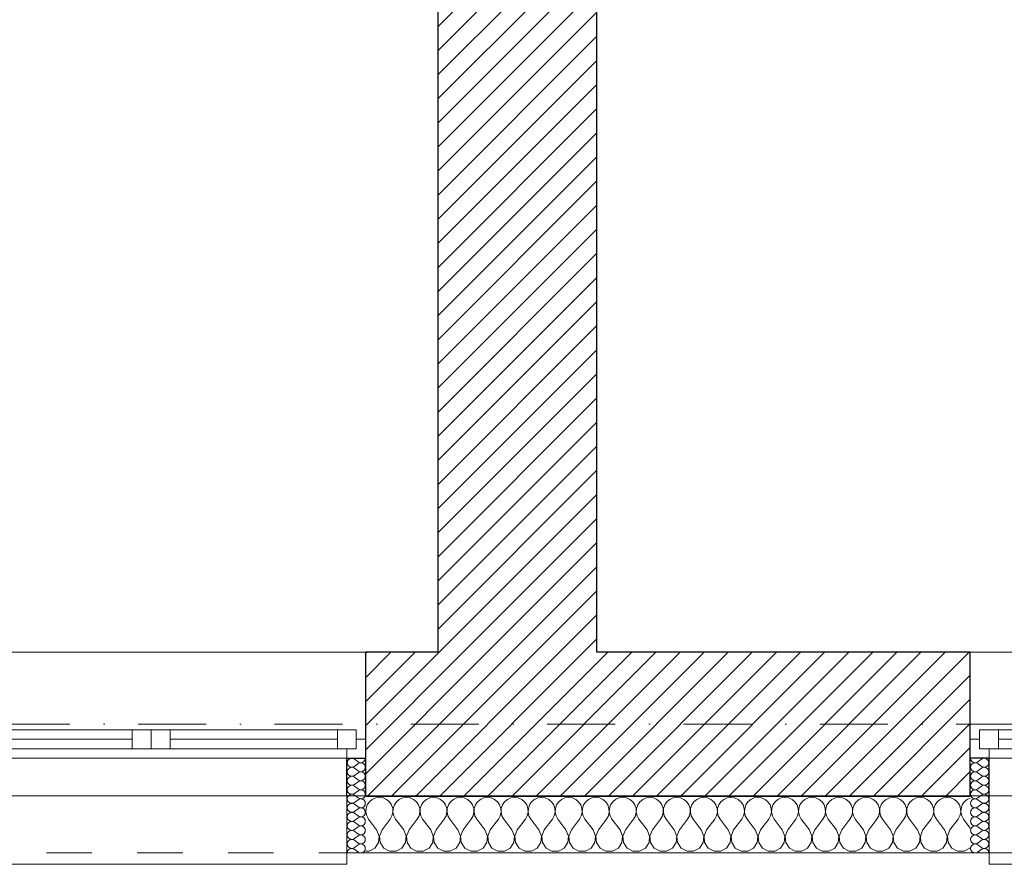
# Model space of a CAD drawing. Header units: millimetres. Extents: x 172139 to 266886, y 95607 to 138225.
# Tile 39 of 71: x 206764 to 209365, y 106825 to 109055. Entities that reach past the tile are written whole.
import ezdxf

# ---------------------------------------------------------------- set-up
doc = ezdxf.new("R2010")
doc.units = ezdxf.units.MM
doc.header["$MEASUREMENT"] = 0
doc.linetypes.add('Kropki i Kreski', pattern=[360, 180, -90, 0, -90])
doc.linetypes.add('Przerywana', pattern=[240, 120, -120])
for name, color, linetype in [('Konstrukcja - Siatki mod', 7, 'Continuous'), ('KR_INW', 7, 'Continuous'), ('NAPIS_SODON', 7, 'Continuous'), ('Okna ArchiCADa', 7, 'Continuous')]:
    doc.layers.add(name, color=color, linetype=linetype)
doc.layers.add('Konstrukcja - Siatki mod_Nr_pióra__48', color=7, linetype='Continuous', lineweight=15, true_color=0xa80f02)
doc.layers.add('KR_INW_Nr_pióra__102', color=7, linetype='Continuous', lineweight=5, true_color=0xcccccc)
for name, color, linetype, lineweight in [('KR_INW_Nr_pióra__101', 252, 'Continuous', 5), ('KR_INW_Nr_pióra__27', 7, 'Continuous', 25), ('KR_INW_Nr_pióra__47', 7, 'Continuous', 15), ('NAPIS_SODON_Nr_pióra__1', 7, 'Continuous', 13), ('Okna ArchiCADa_Nr_pióra__1', 7, 'Continuous', 13), ('Okna ArchiCADa_Nr_pióra__27', 7, 'Continuous', 25)]:
    doc.layers.add(name, color=color, linetype=linetype, lineweight=lineweight)
pattern_1 = [(45, (0, 0), (-31.819804, 31.819804), [])]

# ---------------------------------------------------------------- blocks, each defined once
blk = doc.blocks.new('Strop_1', base_point=(179225, 121523.3))
at = {"layer": 'NAPIS_SODON_Nr_pióra__1', "linetype": 'Continuous', "flags": 128}
blk.add_lwpolyline([(179225, 121523.3), (179225.9, 107003.8), (250898.3, 107008.3), (250897.4, 121527.8)], close=True, dxfattribs=at)
blk = doc.blocks.new('*X158')
at = {"layer": 'KR_INW_Nr_pióra__102', "linetype": 'Continuous'}
for p, q in [((207695.5, 106996.2), (207687.9, 106989.9)), ((207704.5, 107000.2), (207695.5, 106996.2)), ((207714.3, 107001.6), (207704.5, 107000.2)), ((207724, 107000.2), (207714.3, 107001.6)), ((207733.1, 106996.2), (207724, 107000.2)), ((207740.6, 106989.9), (207733.1, 106996.2)), ((207766.9, 106996.2), (207759.4, 106989.9)), ((207776, 107000.2), (207766.9, 106996.2)), ((207785.7, 107001.6), (207776, 107000.2)), ((207795.5, 107000.2), (207785.7, 107001.6)), ((207804.5, 106996.2), (207795.5, 107000.2)), ((207812.1, 106989.9), (207804.5, 106996.2)), ((207838.4, 106996.2), (207830.8, 106989.9)), ((207847.4, 107000.2), (207838.4, 106996.2)), ((207857.1, 107001.6), (207847.4, 107000.2)), ((207866.9, 107000.2), (207857.1, 107001.6)), ((207875.9, 106996.2), (207866.9, 107000.2)), ((207883.5, 106989.9), (207875.9, 106996.2)), ((207909.8, 106996.2), (207902.2, 106989.9)), ((207918.8, 107000.2), (207909.8, 106996.2)), ((207928.6, 107001.6), (207918.8, 107000.2)), ((207938.3, 107000.2), (207928.6, 107001.6)), ((207947.3, 106996.2), (207938.3, 107000.2)), ((207954.9, 106989.9), (207947.3, 106996.2)), ((207981.2, 106996.2), (207973.6, 106989.9)), ((207990.2, 107000.2), (207981.2, 106996.2)), ((208000, 107001.6), (207990.2, 107000.2)), ((208009.8, 107000.2), (208000, 107001.6)), ((208018.8, 106996.2), (208009.8, 107000.2)), ((208026.4, 106989.9), (208018.8, 106996.2)), ((208052.7, 106996.2), (208045.1, 106989.9)), ((208061.7, 107000.2), (208052.7, 106996.2)), ((208071.4, 107001.6), (208061.7, 107000.2)), ((208081.2, 107000.2), (208071.4, 107001.6)), ((208090.2, 106996.2), (208081.2, 107000.2)), ((208097.8, 106989.9), (208090.2, 106996.2)), ((208124.1, 106996.2), (208116.5, 106989.9)), ((208133.1, 107000.2), (208124.1, 106996.2)), ((208142.9, 107001.6), (208133.1, 107000.2)), ((208152.6, 107000.2), (208142.9, 107001.6)), ((208161.6, 106996.2), (208152.6, 107000.2)), ((208169.2, 106989.9), (208161.6, 106996.2)), ((208195.5, 106996.2), (208187.9, 106989.9)), ((208204.5, 107000.2), (208195.5, 106996.2)), ((208214.3, 107001.6), (208204.5, 107000.2)), ((208224, 107000.2), (208214.3, 107001.6)), ((208233.1, 106996.2), (208224, 107000.2)), ((208240.6, 106989.9), (208233.1, 106996.2)), ((208266.9, 106996.2), (208259.4, 106989.9)), ((208276, 107000.2), (208266.9, 106996.2)), ((208285.7, 107001.6), (208276, 107000.2)), ((208295.5, 107000.2), (208285.7, 107001.6)), ((208304.5, 106996.2), (208295.5, 107000.2)), ((208312.1, 106989.9), (208304.5, 106996.2)), ((208338.4, 106996.2), (208330.8, 106989.9)), ((208347.4, 107000.2), (208338.4, 106996.2)), ((208357.1, 107001.6), (208347.4, 107000.2)), ((208366.9, 107000.2), (208357.1, 107001.6)), ((208375.9, 106996.2), (208366.9, 107000.2)), ((208383.5, 106989.9), (208375.9, 106996.2)), ((208409.8, 106996.2), (208402.2, 106989.9)), ((208418.8, 107000.2), (208409.8, 106996.2)), ((208428.6, 107001.6), (208418.8, 107000.2)), ((208438.3, 107000.2), (208428.6, 107001.6)), ((208447.3, 106996.2), (208438.3, 107000.2)), ((208454.9, 106989.9), (208447.3, 106996.2)), ((208481.2, 106996.2), (208473.6, 106989.9)), ((208490.2, 107000.2), (208481.2, 106996.2)), ((208500, 107001.6), (208490.2, 107000.2)), ((208509.8, 107000.2), (208500, 107001.6)), ((208518.8, 106996.2), (208509.8, 107000.2)), ((208526.4, 106989.9), (208518.8, 106996.2)), ((208552.7, 106996.2), (208545.1, 106989.9)), ((208561.7, 107000.2), (208552.7, 106996.2)), ((208571.4, 107001.6), (208561.7, 107000.2)), ((208581.2, 107000.2), (208571.4, 107001.6)), ((208590.2, 106996.2), (208581.2, 107000.2)), ((208597.8, 106989.9), (208590.2, 106996.2)), ((208624.1, 106996.2), (208616.5, 106989.9)), ((208633.1, 107000.2), (208624.1, 106996.2)), ((208642.9, 107001.6), (208633.1, 107000.2)), ((208652.6, 107000.2), (208642.9, 107001.6)), ((208661.6, 106996.2), (208652.6, 107000.2)), ((208669.2, 106989.9), (208661.6, 106996.2)), ((208695.5, 106996.2), (208687.9, 106989.9)), ((208704.5, 107000.2), (208695.5, 106996.2)), ((208714.3, 107001.6), (208704.5, 107000.2)), ((208724, 107000.2), (208714.3, 107001.6)), ((208733.1, 106996.2), (208724, 107000.2)), ((208740.6, 106989.9), (208733.1, 106996.2)), ((208766.9, 106996.2), (208759.4, 106989.9)), ((208776, 107000.2), (208766.9, 106996.2)), ((208785.7, 107001.6), (208776, 107000.2)), ((208795.5, 107000.2), (208785.7, 107001.6)), ((208804.5, 106996.2), (208795.5, 107000.2)), ((208812.1, 106989.9), (208804.5, 106996.2)), ((208838.4, 106996.2), (208830.8, 106989.9)), ((208847.4, 107000.2), (208838.4, 106996.2)), ((208857.1, 107001.6), (208847.4, 107000.2)), ((208866.9, 107000.2), (208857.1, 107001.6)), ((208875.9, 106996.2), (208866.9, 107000.2)), ((208883.5, 106989.9), (208875.9, 106996.2)), ((208909.8, 106996.2), (208902.2, 106989.9)), ((208918.8, 107000.2), (208909.8, 106996.2)), ((208928.6, 107001.6), (208918.8, 107000.2)), ((208938.3, 107000.2), (208928.6, 107001.6)), ((208947.3, 106996.2), (208938.3, 107000.2)), ((208954.9, 106989.9), (208947.3, 106996.2)), ((208981.2, 106996.2), (208973.6, 106989.9)), ((208990.2, 107000.2), (208981.2, 106996.2)), ((209000, 107001.6), (208990.2, 107000.2)), ((209009.8, 107000.2), (209000, 107001.6)), ((209018.8, 106996.2), (209009.8, 107000.2)), ((209026.4, 106989.9), (209018.8, 106996.2)), ((209052.7, 106996.2), (209045.1, 106989.9)), ((209061.7, 107000.2), (209052.7, 106996.2)), ((209071.4, 107001.6), (209061.7, 107000.2)), ((209081.2, 107000.2), (209071.4, 107001.6)), ((209090.2, 106996.2), (209081.2, 107000.2)), ((209097.8, 106989.9), (209090.2, 106996.2)), ((209124.1, 106996.2), (209116.5, 106989.9)), ((209133.1, 107000.2), (209124.1, 106996.2)), ((209142.9, 107001.6), (209133.1, 107000.2)), ((209152.6, 107000.2), (209142.9, 107001.6)), ((209161.6, 106996.2), (209152.6, 107000.2)), ((209169.2, 106989.9), (209161.6, 106996.2)), ((209195.5, 106996.2), (209187.9, 106989.9)), ((209204.5, 107000.2), (209195.5, 106996.2)), ((209214.3, 107001.6), (209204.5, 107000.2)), ((209224, 107000.2), (209214.3, 107001.6)), ((209233.1, 106996.2), (209224, 107000.2)), ((209240.6, 106989.9), (209233.1, 106996.2)), ((209266.9, 106996.2), (209259.4, 106989.9)), ((209275, 106999.8), (209266.9, 106996.2)), ((207679.2, 106972.5), (207678.7, 106962.6)), ((207682.3, 106981.8), (207679.2, 106972.5)), ((207687.9, 106989.9), (207682.3, 106981.8)), ((207746.2, 106981.8), (207740.6, 106989.9)), ((207749.4, 106972.5), (207746.2, 106981.8)), ((207749.9, 106962.6), (207749.4, 106972.5)), ((207750.6, 106972.5), (207750.1, 106962.6)), ((207753.8, 106981.8), (207750.6, 106972.5)), ((207759.4, 106989.9), (207753.8, 106981.8)), ((207817.7, 106981.8), (207812.1, 106989.9)), ((207820.8, 106972.5), (207817.7, 106981.8)), ((207821.3, 106962.6), (207820.8, 106972.5)), ((207822.1, 106972.5), (207821.6, 106962.6)), ((207825.2, 106981.8), (207822.1, 106972.5)), ((207830.8, 106989.9), (207825.2, 106981.8)), ((207889.1, 106981.8), (207883.5, 106989.9)), ((207892.2, 106972.5), (207889.1, 106981.8)), ((207892.7, 106962.6), (207892.2, 106972.5)), ((207893.5, 106972.5), (207893, 106962.6)), ((207896.6, 106981.8), (207893.5, 106972.5)), ((207902.2, 106989.9), (207896.6, 106981.8)), ((207960.5, 106981.8), (207954.9, 106989.9)), ((207963.7, 106972.5), (207960.5, 106981.8)), ((207964.1, 106962.6), (207963.7, 106972.5)), ((207964.9, 106972.5), (207964.4, 106962.6)), ((207968.1, 106981.8), (207964.9, 106972.5)), ((207973.6, 106989.9), (207968.1, 106981.8)), ((208031.9, 106981.8), (208026.4, 106989.9)), ((208035.1, 106972.5), (208031.9, 106981.8)), ((208035.6, 106962.6), (208035.1, 106972.5)), ((208036.3, 106972.5), (208035.9, 106962.6)), ((208039.5, 106981.8), (208036.3, 106972.5)), ((208045.1, 106989.9), (208039.5, 106981.8)), ((208103.4, 106981.8), (208097.8, 106989.9)), ((208106.5, 106972.5), (208103.4, 106981.8)), ((208107, 106962.6), (208106.5, 106972.5)), ((208107.8, 106972.5), (208107.3, 106962.6)), ((208110.9, 106981.8), (208107.8, 106972.5)), ((208116.5, 106989.9), (208110.9, 106981.8)), ((208174.8, 106981.8), (208169.2, 106989.9)), ((208177.9, 106972.5), (208174.8, 106981.8)), ((208178.4, 106962.6), (208177.9, 106972.5)), ((208179.2, 106972.5), (208178.7, 106962.6)), ((208182.3, 106981.8), (208179.2, 106972.5)), ((208187.9, 106989.9), (208182.3, 106981.8)), ((208246.2, 106981.8), (208240.6, 106989.9)), ((208249.4, 106972.5), (208246.2, 106981.8)), ((208249.9, 106962.6), (208249.4, 106972.5)), ((208250.6, 106972.5), (208250.1, 106962.6)), ((208253.8, 106981.8), (208250.6, 106972.5)), ((208259.4, 106989.9), (208253.8, 106981.8)), ((208317.7, 106981.8), (208312.1, 106989.9)), ((208320.8, 106972.5), (208317.7, 106981.8)), ((208321.3, 106962.6), (208320.8, 106972.5)), ((208322.1, 106972.5), (208321.6, 106962.6)), ((208325.2, 106981.8), (208322.1, 106972.5)), ((208330.8, 106989.9), (208325.2, 106981.8)), ((208389.1, 106981.8), (208383.5, 106989.9)), ((208392.2, 106972.5), (208389.1, 106981.8)), ((208392.7, 106962.6), (208392.2, 106972.5)), ((208393.5, 106972.5), (208393, 106962.6)), ((208396.6, 106981.8), (208393.5, 106972.5)), ((208402.2, 106989.9), (208396.6, 106981.8)), ((208460.5, 106981.8), (208454.9, 106989.9)), ((208463.7, 106972.5), (208460.5, 106981.8)), ((208464.1, 106962.6), (208463.7, 106972.5)), ((208464.9, 106972.5), (208464.4, 106962.6)), ((208468.1, 106981.8), (208464.9, 106972.5)), ((208473.6, 106989.9), (208468.1, 106981.8)), ((208531.9, 106981.8), (208526.4, 106989.9)), ((208535.1, 106972.5), (208531.9, 106981.8)), ((208535.6, 106962.6), (208535.1, 106972.5)), ((208536.3, 106972.5), (208535.9, 106962.6)), ((208539.5, 106981.8), (208536.3, 106972.5)), ((208545.1, 106989.9), (208539.5, 106981.8)), ((208603.4, 106981.8), (208597.8, 106989.9)), ((208606.5, 106972.5), (208603.4, 106981.8)), ((208607, 106962.6), (208606.5, 106972.5)), ((208607.8, 106972.5), (208607.3, 106962.6)), ((208610.9, 106981.8), (208607.8, 106972.5)), ((208616.5, 106989.9), (208610.9, 106981.8)), ((208674.8, 106981.8), (208669.2, 106989.9)), ((208677.9, 106972.5), (208674.8, 106981.8)), ((208678.4, 106962.6), (208677.9, 106972.5)), ((208679.2, 106972.5), (208678.7, 106962.6)), ((208682.3, 106981.8), (208679.2, 106972.5)), ((208687.9, 106989.9), (208682.3, 106981.8)), ((208746.2, 106981.8), (208740.6, 106989.9)), ((208749.4, 106972.5), (208746.2, 106981.8)), ((208749.9, 106962.6), (208749.4, 106972.5)), ((208750.6, 106972.5), (208750.1, 106962.6)), ((208753.8, 106981.8), (208750.6, 106972.5)), ((208759.4, 106989.9), (208753.8, 106981.8)), ((208817.7, 106981.8), (208812.1, 106989.9)), ((208820.8, 106972.5), (208817.7, 106981.8)), ((208821.3, 106962.6), (208820.8, 106972.5)), ((208822.1, 106972.5), (208821.6, 106962.6)), ((208825.2, 106981.8), (208822.1, 106972.5)), ((208830.8, 106989.9), (208825.2, 106981.8)), ((208889.1, 106981.8), (208883.5, 106989.9)), ((208892.2, 106972.5), (208889.1, 106981.8)), ((208892.7, 106962.6), (208892.2, 106972.5)), ((208893.5, 106972.5), (208893, 106962.6)), ((208896.6, 106981.8), (208893.5, 106972.5)), ((208902.2, 106989.9), (208896.6, 106981.8)), ((208960.5, 106981.8), (208954.9, 106989.9)), ((208963.7, 106972.5), (208960.5, 106981.8)), ((208964.1, 106962.6), (208963.7, 106972.5)), ((208964.9, 106972.5), (208964.4, 106962.6)), ((208968.1, 106981.8), (208964.9, 106972.5)), ((208973.6, 106989.9), (208968.1, 106981.8)), ((209031.9, 106981.8), (209026.4, 106989.9)), ((209035.1, 106972.5), (209031.9, 106981.8)), ((209035.6, 106962.6), (209035.1, 106972.5)), ((209036.3, 106972.5), (209035.9, 106962.6)), ((209039.5, 106981.8), (209036.3, 106972.5)), ((209045.1, 106989.9), (209039.5, 106981.8)), ((209103.4, 106981.8), (209097.8, 106989.9)), ((209106.5, 106972.5), (209103.4, 106981.8)), ((209107, 106962.6), (209106.5, 106972.5)), ((209107.8, 106972.5), (209107.3, 106962.6)), ((209110.9, 106981.8), (209107.8, 106972.5)), ((209116.5, 106989.9), (209110.9, 106981.8)), ((209174.8, 106981.8), (209169.2, 106989.9)), ((209177.9, 106972.5), (209174.8, 106981.8)), ((209178.4, 106962.6), (209177.9, 106972.5)), ((209179.2, 106972.5), (209178.7, 106962.6)), ((209182.3, 106981.8), (209179.2, 106972.5)), ((209187.9, 106989.9), (209182.3, 106981.8)), ((209246.2, 106981.8), (209240.6, 106989.9)), ((209249.4, 106972.5), (209246.2, 106981.8)), ((209249.9, 106962.6), (209249.4, 106972.5)), ((209250.6, 106972.5), (209250.1, 106962.6)), ((209253.8, 106981.8), (209250.6, 106972.5)), ((209259.4, 106989.9), (209253.8, 106981.8)), ((207678.4, 106962.6), (207678.3, 106965.5)), ((207678.3, 106962.1), (207678.4, 106962.6)), ((207678.7, 106962.6), (207680.9, 106953.1)), ((207680.9, 106953.1), (207685.7, 106944.4)), ((207707.1, 106915.9), (207685.7, 106944.4)), ((207721.4, 106915.9), (207742.9, 106944.4)), ((207742.9, 106944.4), (207747.6, 106953.1)), ((207747.6, 106953.1), (207749.9, 106962.6)), ((207750.1, 106962.6), (207752.4, 106953.1)), ((207752.4, 106953.1), (207757.1, 106944.4)), ((207778.6, 106915.9), (207757.1, 106944.4)), ((207792.9, 106915.9), (207814.3, 106944.4)), ((207814.3, 106944.4), (207819.1, 106953.1)), ((207819.1, 106953.1), (207821.3, 106962.6)), ((207821.6, 106962.6), (207823.8, 106953.1)), ((207823.8, 106953.1), (207828.6, 106944.4)), ((207850, 106915.9), (207828.6, 106944.4)), ((207864.3, 106915.9), (207885.7, 106944.4)), ((207885.7, 106944.4), (207890.5, 106953.1)), ((207890.5, 106953.1), (207892.7, 106962.6)), ((207893, 106962.6), (207895.2, 106953.1)), ((207895.2, 106953.1), (207900, 106944.4)), ((207921.4, 106915.9), (207900, 106944.4)), ((207935.7, 106915.9), (207957.1, 106944.4)), ((207957.1, 106944.4), (207961.9, 106953.1)), ((207961.9, 106953.1), (207964.1, 106962.6)), ((207964.4, 106962.6), (207966.7, 106953.1)), ((207966.7, 106953.1), (207971.4, 106944.4)), ((207992.9, 106915.9), (207971.4, 106944.4)), ((208007.1, 106915.9), (208028.6, 106944.4)), ((208028.6, 106944.4), (208033.3, 106953.1)), ((208033.3, 106953.1), (208035.6, 106962.6)), ((208035.9, 106962.6), (208038.1, 106953.1)), ((208038.1, 106953.1), (208042.9, 106944.4)), ((208064.3, 106915.9), (208042.9, 106944.4)), ((208078.6, 106915.9), (208100, 106944.4)), ((208100, 106944.4), (208104.8, 106953.1)), ((208104.8, 106953.1), (208107, 106962.6)), ((208107.3, 106962.6), (208109.5, 106953.1)), ((208109.5, 106953.1), (208114.3, 106944.4)), ((208135.7, 106915.9), (208114.3, 106944.4)), ((208150, 106915.9), (208171.4, 106944.4)), ((208171.4, 106944.4), (208176.2, 106953.1)), ((208176.2, 106953.1), (208178.4, 106962.6)), ((208178.7, 106962.6), (208180.9, 106953.1)), ((208180.9, 106953.1), (208185.7, 106944.4)), ((208207.1, 106915.9), (208185.7, 106944.4)), ((208221.4, 106915.9), (208242.9, 106944.4)), ((208242.9, 106944.4), (208247.6, 106953.1)), ((208247.6, 106953.1), (208249.9, 106962.6)), ((208250.1, 106962.6), (208252.4, 106953.1)), ((208252.4, 106953.1), (208257.1, 106944.4)), ((208278.6, 106915.9), (208257.1, 106944.4)), ((208292.9, 106915.9), (208314.3, 106944.4)), ((208314.3, 106944.4), (208319.1, 106953.1)), ((208319.1, 106953.1), (208321.3, 106962.6)), ((208321.6, 106962.6), (208323.8, 106953.1)), ((208323.8, 106953.1), (208328.6, 106944.4)), ((208350, 106915.9), (208328.6, 106944.4)), ((208364.3, 106915.9), (208385.7, 106944.4)), ((208385.7, 106944.4), (208390.5, 106953.1)), ((208390.5, 106953.1), (208392.7, 106962.6)), ((208393, 106962.6), (208395.2, 106953.1)), ((208395.2, 106953.1), (208400, 106944.4)), ((208421.4, 106915.9), (208400, 106944.4)), ((208435.7, 106915.9), (208457.1, 106944.4)), ((208457.1, 106944.4), (208461.9, 106953.1)), ((208461.9, 106953.1), (208464.1, 106962.6)), ((208464.4, 106962.6), (208466.7, 106953.1)), ((208466.7, 106953.1), (208471.4, 106944.4)), ((208492.9, 106915.9), (208471.4, 106944.4)), ((208507.1, 106915.9), (208528.6, 106944.4)), ((208528.6, 106944.4), (208533.3, 106953.1)), ((208533.3, 106953.1), (208535.6, 106962.6)), ((208535.9, 106962.6), (208538.1, 106953.1)), ((208538.1, 106953.1), (208542.9, 106944.4)), ((208564.3, 106915.9), (208542.9, 106944.4)), ((208578.6, 106915.9), (208600, 106944.4)), ((208600, 106944.4), (208604.8, 106953.1)), ((208604.8, 106953.1), (208607, 106962.6)), ((208607.3, 106962.6), (208609.5, 106953.1)), ((208609.5, 106953.1), (208614.3, 106944.4)), ((208635.7, 106915.9), (208614.3, 106944.4)), ((208650, 106915.9), (208671.4, 106944.4)), ((208671.4, 106944.4), (208676.2, 106953.1)), ((208676.2, 106953.1), (208678.4, 106962.6)), ((208678.7, 106962.6), (208680.9, 106953.1)), ((208680.9, 106953.1), (208685.7, 106944.4)), ((208707.1, 106915.9), (208685.7, 106944.4)), ((208721.4, 106915.9), (208742.9, 106944.4)), ((208742.9, 106944.4), (208747.6, 106953.1)), ((208747.6, 106953.1), (208749.9, 106962.6)), ((208750.1, 106962.6), (208752.4, 106953.1)), ((208752.4, 106953.1), (208757.1, 106944.4)), ((208778.6, 106915.9), (208757.1, 106944.4)), ((208792.9, 106915.9), (208814.3, 106944.4)), ((208814.3, 106944.4), (208819.1, 106953.1)), ((208819.1, 106953.1), (208821.3, 106962.6)), ((208821.6, 106962.6), (208823.8, 106953.1)), ((208823.8, 106953.1), (208828.6, 106944.4)), ((208850, 106915.9), (208828.6, 106944.4)), ((208864.3, 106915.9), (208885.7, 106944.4)), ((208885.7, 106944.4), (208890.5, 106953.1)), ((208890.5, 106953.1), (208892.7, 106962.6)), ((208893, 106962.6), (208895.2, 106953.1)), ((208895.2, 106953.1), (208900, 106944.4)), ((208921.4, 106915.9), (208900, 106944.4)), ((208935.7, 106915.9), (208957.1, 106944.4)), ((208957.1, 106944.4), (208961.9, 106953.1)), ((208961.9, 106953.1), (208964.1, 106962.6)), ((208964.4, 106962.6), (208966.7, 106953.1)), ((208966.7, 106953.1), (208971.4, 106944.4)), ((208992.9, 106915.9), (208971.4, 106944.4)), ((209007.1, 106915.9), (209028.6, 106944.4)), ((209028.6, 106944.4), (209033.3, 106953.1)), ((209033.3, 106953.1), (209035.6, 106962.6)), ((209035.9, 106962.6), (209038.1, 106953.1)), ((209038.1, 106953.1), (209042.9, 106944.4)), ((209064.3, 106915.9), (209042.9, 106944.4)), ((209078.6, 106915.9), (209100, 106944.4)), ((209100, 106944.4), (209104.8, 106953.1)), ((209104.8, 106953.1), (209107, 106962.6)), ((209107.3, 106962.6), (209109.5, 106953.1)), ((209109.5, 106953.1), (209114.3, 106944.4)), ((209135.7, 106915.9), (209114.3, 106944.4)), ((209150, 106915.9), (209171.4, 106944.4)), ((209171.4, 106944.4), (209176.2, 106953.1)), ((209176.2, 106953.1), (209178.4, 106962.6)), ((209178.7, 106962.6), (209180.9, 106953.1)), ((209180.9, 106953.1), (209185.7, 106944.4)), ((209207.1, 106915.9), (209185.7, 106944.4)), ((209221.4, 106915.9), (209242.9, 106944.4)), ((209242.9, 106944.4), (209247.6, 106953.1)), ((209247.6, 106953.1), (209249.9, 106962.6)), ((209250.1, 106962.6), (209252.4, 106953.1)), ((209252.4, 106953.1), (209257.1, 106944.4)), ((209275, 106920.7), (209257.1, 106944.4)), ((207713.9, 106899.8), (207707.1, 106915.9)), ((207712.2, 106882.5), (207713.9, 106899.8)), ((207721.4, 106915.9), (207714.7, 106899.8)), ((207714.7, 106899.8), (207716.3, 106882.5)), ((207785.3, 106899.8), (207778.6, 106915.9)), ((207783.7, 106882.5), (207785.3, 106899.8)), ((207792.9, 106915.9), (207786.1, 106899.8)), ((207786.1, 106899.8), (207787.8, 106882.5)), ((207856.7, 106899.8), (207850, 106915.9)), ((207855.1, 106882.5), (207856.7, 106899.8)), ((207864.3, 106915.9), (207857.6, 106899.8)), ((207857.6, 106899.8), (207859.2, 106882.5)), ((207928.2, 106899.8), (207921.4, 106915.9)), ((207926.5, 106882.5), (207928.2, 106899.8)), ((207935.7, 106915.9), (207929, 106899.8)), ((207929, 106899.8), (207930.6, 106882.5)), ((207999.6, 106899.8), (207992.9, 106915.9)), ((207997.9, 106882.5), (207999.6, 106899.8)), ((208007.1, 106915.9), (208000.4, 106899.8)), ((208000.4, 106899.8), (208002.1, 106882.5)), ((208071, 106899.8), (208064.3, 106915.9)), ((208069.4, 106882.5), (208071, 106899.8)), ((208078.6, 106915.9), (208071.8, 106899.8)), ((208071.8, 106899.8), (208073.5, 106882.5)), ((208142.4, 106899.8), (208135.7, 106915.9)), ((208140.8, 106882.5), (208142.4, 106899.8)), ((208150, 106915.9), (208143.3, 106899.8)), ((208143.3, 106899.8), (208144.9, 106882.5)), ((208213.9, 106899.8), (208207.1, 106915.9)), ((208212.2, 106882.5), (208213.9, 106899.8)), ((208221.4, 106915.9), (208214.7, 106899.8)), ((208214.7, 106899.8), (208216.3, 106882.5)), ((208285.3, 106899.8), (208278.6, 106915.9)), ((208283.7, 106882.5), (208285.3, 106899.8)), ((208292.9, 106915.9), (208286.1, 106899.8)), ((208286.1, 106899.8), (208287.8, 106882.5)), ((208356.7, 106899.8), (208350, 106915.9)), ((208355.1, 106882.5), (208356.7, 106899.8)), ((208364.3, 106915.9), (208357.6, 106899.8)), ((208357.6, 106899.8), (208359.2, 106882.5)), ((208428.2, 106899.8), (208421.4, 106915.9)), ((208426.5, 106882.5), (208428.2, 106899.8)), ((208435.7, 106915.9), (208429, 106899.8)), ((208429, 106899.8), (208430.6, 106882.5)), ((208499.6, 106899.8), (208492.9, 106915.9)), ((208497.9, 106882.5), (208499.6, 106899.8)), ((208507.1, 106915.9), (208500.4, 106899.8)), ((208500.4, 106899.8), (208502.1, 106882.5)), ((208571, 106899.8), (208564.3, 106915.9)), ((208569.4, 106882.5), (208571, 106899.8)), ((208578.6, 106915.9), (208571.8, 106899.8)), ((208571.8, 106899.8), (208573.5, 106882.5)), ((208642.4, 106899.8), (208635.7, 106915.9)), ((208640.8, 106882.5), (208642.4, 106899.8)), ((208650, 106915.9), (208643.3, 106899.8)), ((208643.3, 106899.8), (208644.9, 106882.5)), ((208713.9, 106899.8), (208707.1, 106915.9)), ((208712.2, 106882.5), (208713.9, 106899.8)), ((208721.4, 106915.9), (208714.7, 106899.8)), ((208714.7, 106899.8), (208716.3, 106882.5)), ((208785.3, 106899.8), (208778.6, 106915.9)), ((208783.7, 106882.5), (208785.3, 106899.8)), ((208792.9, 106915.9), (208786.1, 106899.8)), ((208786.1, 106899.8), (208787.8, 106882.5)), ((208856.7, 106899.8), (208850, 106915.9)), ((208855.1, 106882.5), (208856.7, 106899.8)), ((208864.3, 106915.9), (208857.6, 106899.8)), ((208857.6, 106899.8), (208859.2, 106882.5)), ((208928.2, 106899.8), (208921.4, 106915.9)), ((208926.5, 106882.5), (208928.2, 106899.8)), ((208935.7, 106915.9), (208929, 106899.8)), ((208929, 106899.8), (208930.6, 106882.5)), ((208999.6, 106899.8), (208992.9, 106915.9)), ((208997.9, 106882.5), (208999.6, 106899.8)), ((209007.1, 106915.9), (209000.4, 106899.8)), ((209000.4, 106899.8), (209002.1, 106882.5)), ((209071, 106899.8), (209064.3, 106915.9)), ((209069.4, 106882.5), (209071, 106899.8)), ((209078.6, 106915.9), (209071.8, 106899.8)), ((209071.8, 106899.8), (209073.5, 106882.5)), ((209142.4, 106899.8), (209135.7, 106915.9)), ((209140.8, 106882.5), (209142.4, 106899.8)), ((209150, 106915.9), (209143.3, 106899.8)), ((209143.3, 106899.8), (209144.9, 106882.5)), ((209213.9, 106899.8), (209207.1, 106915.9)), ((209212.2, 106882.5), (209213.9, 106899.8)), ((209221.4, 106915.9), (209214.7, 106899.8)), ((209214.7, 106899.8), (209216.3, 106882.5)), ((207687.3, 106859.8), (207702.6, 106868)), ((207702.6, 106868), (207712.2, 106882.5)), ((207716.3, 106882.5), (207726, 106868)), ((207726, 106868), (207741.3, 106859.8)), ((207758.7, 106859.8), (207774, 106868)), ((207774, 106868), (207783.7, 106882.5)), ((207787.8, 106882.5), (207797.4, 106868)), ((207797.4, 106868), (207812.7, 106859.8)), ((207830.1, 106859.8), (207845.5, 106868)), ((207845.5, 106868), (207855.1, 106882.5)), ((207859.2, 106882.5), (207868.8, 106868)), ((207868.8, 106868), (207884.2, 106859.8)), ((207901.6, 106859.8), (207916.9, 106868)), ((207916.9, 106868), (207926.5, 106882.5)), ((207930.6, 106882.5), (207940.3, 106868)), ((207940.3, 106868), (207955.6, 106859.8)), ((207973, 106859.8), (207988.3, 106868)), ((207988.3, 106868), (207997.9, 106882.5)), ((208002.1, 106882.5), (208011.7, 106868)), ((208011.7, 106868), (208027, 106859.8)), ((208044.4, 106859.8), (208059.7, 106868)), ((208059.7, 106868), (208069.4, 106882.5)), ((208073.5, 106882.5), (208083.1, 106868)), ((208083.1, 106868), (208098.4, 106859.8)), ((208115.8, 106859.8), (208131.2, 106868)), ((208131.2, 106868), (208140.8, 106882.5)), ((208144.9, 106882.5), (208154.5, 106868)), ((208154.5, 106868), (208169.9, 106859.8)), ((208187.3, 106859.8), (208202.6, 106868)), ((208202.6, 106868), (208212.2, 106882.5)), ((208216.3, 106882.5), (208226, 106868)), ((208226, 106868), (208241.3, 106859.8)), ((208258.7, 106859.8), (208274, 106868)), ((208274, 106868), (208283.7, 106882.5)), ((208287.8, 106882.5), (208297.4, 106868)), ((208297.4, 106868), (208312.7, 106859.8)), ((208330.1, 106859.8), (208345.5, 106868)), ((208345.5, 106868), (208355.1, 106882.5)), ((208359.2, 106882.5), (208368.8, 106868)), ((208368.8, 106868), (208384.2, 106859.8)), ((208401.6, 106859.8), (208416.9, 106868)), ((208416.9, 106868), (208426.5, 106882.5)), ((208430.6, 106882.5), (208440.3, 106868)), ((208440.3, 106868), (208455.6, 106859.8)), ((208473, 106859.8), (208488.3, 106868)), ((208488.3, 106868), (208497.9, 106882.5)), ((208502.1, 106882.5), (208511.7, 106868)), ((208511.7, 106868), (208527, 106859.8)), ((208544.4, 106859.8), (208559.7, 106868)), ((208559.7, 106868), (208569.4, 106882.5)), ((208573.5, 106882.5), (208583.1, 106868)), ((208583.1, 106868), (208598.4, 106859.8)), ((208615.8, 106859.8), (208631.2, 106868)), ((208631.2, 106868), (208640.8, 106882.5)), ((208644.9, 106882.5), (208654.5, 106868)), ((208654.5, 106868), (208669.9, 106859.8)), ((208687.3, 106859.8), (208702.6, 106868)), ((208702.6, 106868), (208712.2, 106882.5)), ((208716.3, 106882.5), (208726, 106868)), ((208726, 106868), (208741.3, 106859.8)), ((208758.7, 106859.8), (208774, 106868)), ((208774, 106868), (208783.7, 106882.5)), ((208787.8, 106882.5), (208797.4, 106868)), ((208797.4, 106868), (208812.7, 106859.8)), ((208830.1, 106859.8), (208845.5, 106868)), ((208845.5, 106868), (208855.1, 106882.5)), ((208859.2, 106882.5), (208868.8, 106868)), ((208868.8, 106868), (208884.2, 106859.8)), ((208901.6, 106859.8), (208916.9, 106868)), ((208916.9, 106868), (208926.5, 106882.5)), ((208930.6, 106882.5), (208940.3, 106868)), ((208940.3, 106868), (208955.6, 106859.8)), ((208973, 106859.8), (208988.3, 106868)), ((208988.3, 106868), (208997.9, 106882.5)), ((209002.1, 106882.5), (209011.7, 106868)), ((209011.7, 106868), (209027, 106859.8)), ((209044.4, 106859.8), (209059.7, 106868)), ((209059.7, 106868), (209069.4, 106882.5)), ((209073.5, 106882.5), (209083.1, 106868)), ((209083.1, 106868), (209098.4, 106859.8)), ((209115.8, 106859.8), (209131.2, 106868)), ((209131.2, 106868), (209140.8, 106882.5)), ((209144.9, 106882.5), (209154.5, 106868)), ((209154.5, 106868), (209169.9, 106859.8)), ((209187.3, 106859.8), (209202.6, 106868)), ((209202.6, 106868), (209212.2, 106882.5)), ((209216.3, 106882.5), (209226, 106868)), ((209226, 106868), (209241.3, 106859.8)), ((209258.7, 106859.8), (209274, 106868)), ((209274, 106868), (209275, 106869.4)), ((207678.3, 106859.8), (207687.3, 106859.8)), ((207741.3, 106859.8), (207758.7, 106859.8)), ((207812.7, 106859.8), (207830.1, 106859.8)), ((207884.2, 106859.8), (207901.6, 106859.8)), ((207955.6, 106859.8), (207973, 106859.8)), ((208027, 106859.8), (208044.4, 106859.8)), ((208098.4, 106859.8), (208115.8, 106859.8)), ((208169.9, 106859.8), (208187.3, 106859.8)), ((208241.3, 106859.8), (208258.7, 106859.8)), ((208312.7, 106859.8), (208330.1, 106859.8)), ((208384.2, 106859.8), (208401.6, 106859.8)), ((208455.6, 106859.8), (208473, 106859.8)), ((208527, 106859.8), (208544.4, 106859.8)), ((208598.4, 106859.8), (208615.8, 106859.8)), ((208669.9, 106859.8), (208687.3, 106859.8)), ((208741.3, 106859.8), (208758.7, 106859.8)), ((208812.7, 106859.8), (208830.1, 106859.8)), ((208884.2, 106859.8), (208901.6, 106859.8)), ((208955.6, 106859.8), (208973, 106859.8)), ((209027, 106859.8), (209044.4, 106859.8)), ((209098.4, 106859.8), (209115.8, 106859.8)), ((209169.9, 106859.8), (209187.3, 106859.8)), ((209241.3, 106859.8), (209258.7, 106859.8))]:
    blk.add_line(p, q, dxfattribs=at)
blk = doc.blocks.new('*X194')
at = {"layer": 'KR_INW_Nr_pióra__102', "linetype": 'Continuous'}
for p, q in [((207658.1, 107095.6), (207648.5, 107102.8)), ((207658.1, 107090.9), (207648.5, 107083.7)), ((207658.1, 107071.8), (207648.5, 107079)), ((207658.1, 107067), (207648.5, 107059.9)), ((207658.1, 107048), (207648.5, 107055.1)), ((207658.1, 107043.2), (207648.5, 107036.1)), ((207658.1, 107024.2), (207648.5, 107031.3)), ((207658.1, 107019.4), (207648.5, 107012.3)), ((207658.1, 107000.4), (207648.5, 107007.5)), ((207658.1, 106995.6), (207648.5, 106988.5)), ((207658.1, 106976.6), (207648.5, 106983.7)), ((207658.1, 106971.8), (207648.5, 106964.7)), ((207658.1, 106952.8), (207648.5, 106959.9)), ((207658.1, 106948), (207648.5, 106940.9)), ((207658.1, 106929), (207648.5, 106936.1)), ((207658.1, 106924.2), (207648.5, 106917)), ((207658.1, 106905.1), (207648.5, 106912.3)), ((207658.1, 106900.4), (207648.5, 106893.2)), ((207658.1, 106881.3), (207648.5, 106888.5)), ((207658.1, 106876.6), (207648.5, 106869.4)), ((207658.1, 106857.5), (207648.5, 106864.7))]:
    blk.add_line(p, q, dxfattribs=at)
for centre, start, end in [((207641.4, 107093.2), 53.1301, 180), ((207665.2, 107105.1), 233.1301, 0), ((207641.4, 107093.2), 180, 306.8699), ((207641.4, 107069.4), 53.1301, 180), ((207665.2, 107081.3), 233.1301, 126.8699), ((207641.4, 107069.4), 180, 306.8699), ((207641.4, 107045.6), 53.1301, 180), ((207665.2, 107057.5), 233.1301, 126.8699), ((207641.4, 107045.6), 180, 306.8699), ((207641.4, 107021.8), 53.1301, 180), ((207665.2, 107033.7), 233.1301, 126.8699), ((207641.4, 107021.8), 180, 306.8699), ((207641.4, 106998), 53.1301, 180), ((207641.4, 106998), 180, 306.8699), ((207665.2, 107009.9), 233.1301, 126.8699), ((207665.2, 106986.1), 233.1301, 126.8699), ((207641.4, 106974.2), 53.1301, 180), ((207641.4, 106974.2), 180, 306.8699), ((207665.2, 106962.3), 233.1301, 126.8699), ((207641.4, 106950.4), 53.1301, 180), ((207641.4, 106950.4), 180, 306.8699), ((207665.2, 106938.5), 233.1301, 126.8699), ((207641.4, 106926.6), 53.1301, 180), ((207641.4, 106926.6), 180, 306.8699), ((207665.2, 106914.7), 233.1301, 126.8699), ((207641.4, 106902.8), 53.1301, 180), ((207641.4, 106902.8), 180, 306.8699), ((207665.2, 106890.9), 233.1301, 126.8699), ((207641.4, 106879), 53.1301, 180), ((207641.4, 106879), 180, 306.8699), ((207641.4, 106855.1), 53.1301, 180), ((207665.2, 106867), 233.1301, 126.8699)]:
    blk.add_arc(centre, 11.9, start, end, dxfattribs=at)
blk = doc.blocks.new('*X195')
at = {"layer": 'KR_INW_Nr_pióra__102', "linetype": 'Continuous'}
for p, q in [((209295.2, 107095.6), (209304.7, 107102.8)), ((209295.2, 107090.9), (209304.7, 107083.7)), ((209295.2, 107071.8), (209304.7, 107079)), ((209295.2, 107067), (209304.7, 107059.9)), ((209295.2, 107048), (209304.7, 107055.1)), ((209295.2, 107043.2), (209304.7, 107036.1)), ((209295.2, 107024.2), (209304.7, 107031.3)), ((209295.2, 107019.4), (209304.7, 107012.3)), ((209295.2, 107000.4), (209304.7, 107007.5)), ((209295.2, 106995.6), (209304.7, 106988.5)), ((209295.2, 106976.6), (209304.7, 106983.7)), ((209295.2, 106971.8), (209304.7, 106964.7)), ((209295.2, 106952.8), (209304.7, 106959.9)), ((209295.2, 106948), (209304.7, 106940.9)), ((209295.2, 106929), (209304.7, 106936.1)), ((209295.2, 106924.2), (209304.7, 106917)), ((209295.2, 106905.1), (209304.7, 106912.3)), ((209295.2, 106900.4), (209304.7, 106893.2)), ((209295.2, 106881.3), (209304.7, 106888.5)), ((209295.2, 106876.6), (209304.7, 106869.4)), ((209295.2, 106857.5), (209304.7, 106864.7))]:
    blk.add_line(p, q, dxfattribs=at)
for centre, start, end in [((209288, 107105.1), 180, 306.8699), ((209311.9, 107093.2), 0, 126.8699), ((209288, 107081.3), 53.1301, 306.8699), ((209311.9, 107093.2), 233.1301, 0), ((209311.9, 107069.4), 0, 126.8699), ((209288, 107057.5), 53.1301, 306.8699), ((209311.9, 107069.4), 233.1301, 0), ((209311.9, 107045.6), 0, 126.8699), ((209288, 107033.7), 53.1301, 306.8699), ((209311.9, 107045.6), 233.1301, 0), ((209311.9, 107021.8), 0, 126.8699), ((209288, 107009.9), 53.1301, 306.8699), ((209288, 106986.1), 53.1301, 306.8699), ((209311.9, 107021.8), 233.1301, 0), ((209311.9, 106998), 0, 126.8699), ((209311.9, 106998), 233.1301, 0), ((209288, 106962.3), 53.1301, 306.8699), ((209311.9, 106974.2), 0, 126.8699), ((209311.9, 106974.2), 233.1301, 0), ((209288, 106938.5), 53.1301, 306.8699), ((209311.9, 106950.4), 0, 126.8699), ((209311.9, 106950.4), 233.1301, 0), ((209288, 106914.7), 53.1301, 306.8699), ((209311.9, 106926.6), 0, 126.8699), ((209311.9, 106926.6), 233.1301, 0), ((209288, 106890.9), 53.1301, 306.8699), ((209311.9, 106902.8), 0, 126.8699), ((209311.9, 106902.8), 233.1301, 0), ((209288, 106867), 53.1301, 306.8699), ((209311.9, 106879), 0, 126.8699), ((209311.9, 106879), 233.1301, 0), ((209311.9, 106855.1), 0, 126.8699)]:
    blk.add_arc(centre, 11.9, start, end, dxfattribs=at)
blk = doc.blocks.new('Okno dwuskrzydłowe 19_5')
at = {"layer": 'Okna ArchiCADa_Nr_pióra__1', "linetype": 'Continuous'}
for p, q in [((-566.8, 230), (566.8, 230)), ((-566.8, 0), (-541.8, 0)), ((-541.8, 25), (-491.8, 25)), ((-541.8, -25), (-541.8, 25)), ((-541.8, 0), (-541.8, -25)), ((-491.8, 25), (-50, 25)), ((-491.8, 25), (-491.8, -25)), ((-491.8, 25), (-50, 25)), ((-491.8, 0), (-50, 0)), ((-50, -25), (-50, 25)), ((-50, 25), (0, 25)), ((0, 25), (0, -25)), ((0, 25), (50, 25)), ((0, -25), (0, 25)), ((50, 25), (491.8, 25)), ((50, 25), (50, -25)), ((50, 25), (491.8, 25)), ((50, 0), (491.8, 0)), ((491.8, -25), (491.8, 25)), ((491.8, 25), (541.8, 25)), ((541.8, 25), (541.8, -25)), ((541.8, -25), (541.8, 0)), ((541.8, 0), (566.8, 0)), ((-541.8, -25), (-516.8, -25)), ((-491.8, -25), (-541.8, -25)), ((-516.8, -25), (-516.8, -50)), ((-50, -25), (-491.8, -25)), ((0, -25), (-50, -25)), ((50, -25), (0, -25)), ((491.8, -25), (50, -25)), ((541.8, -25), (491.8, -25)), ((516.8, -50), (516.8, -25)), ((516.8, -25), (541.8, -25)), ((-516.8, -50), (-566.8, -50)), ((0, -50), (-516.8, -50)), ((516.8, -50), (0, -50)), ((566.8, -50), (516.8, -50)), ((-516.8, -300), (-516.8, -330)), ((516.8, -330), (516.8, -300)), ((-516.8, -330), (516.8, -330))]:
    blk.add_line(p, q, dxfattribs=at)
at = {"layer": 'Okna ArchiCADa_Nr_pióra__1', "linetype": 'Przerywana'}
blk.add_line((-516.8, -300), (516.8, -300), dxfattribs=at)
at = {"layer": 'Okna ArchiCADa_Nr_pióra__27', "linetype": 'Continuous'}
for p, q in [((-566.8, -50), (-566.8, 0)), ((566.8, -50), (566.8, 0)), ((-516.8, -50), (-566.8, -50)), ((516.8, -50), (566.8, -50))]:
    blk.add_line(p, q, dxfattribs=at)
blk = doc.blocks.new('Ściana_3', base_point=(179075.1, 106855.1))
at = {"layer": 'KR_INW_Nr_pióra__101', "linetype": 'Continuous'}
h = blk.add_hatch(dxfattribs=at)
h.set_pattern_fill('Cegła_licówka', color=256, style=0, pattern_type=2)
h.set_pattern_definition(pattern_1)
h.paths.add_polyline_path([(207678.3, 107105.1), (207678.3, 107005.1), (209275, 107005.1), (209275, 107105.1), (209275, 107155.1), (209275, 107385.1), (207678.3, 107385.1), (207678.3, 107155.1)])
at = {"layer": 'KR_INW_Nr_pióra__27', "linetype": 'Continuous'}
for p, q in [((207678.3, 107155.1), (207678.3, 107385.1)), ((209275, 107155.1), (209275, 107385.1)), ((207678.3, 107105.1), (207678.3, 107155.1)), ((209275, 107105.1), (209275, 107155.1)), ((207628.3, 107005.1), (207628.3, 107105.1)), ((207628.3, 107105.1), (207678.3, 107105.1)), ((207678.3, 107005.1), (207678.3, 107105.1)), ((209275, 107005.1), (209275, 107105.1)), ((209325, 107105.1), (209275, 107105.1)), ((209325, 107005.1), (209325, 107105.1)), ((207678.3, 107005.1), (209275, 107005.1))]:
    blk.add_line(p, q, dxfattribs=at)
at = {"layer": 'KR_INW_Nr_pióra__27', "linetype": 'Continuous', "flags": 128}
for points in [[(207868.7, 107385.1), (207678.3, 107385.1)], [(209275, 107385.1), (208288.7, 107385.1)]]:
    blk.add_lwpolyline(points, dxfattribs=at)
at = {"layer": 'KR_INW_Nr_pióra__47', "linetype": 'Continuous'}
for p, q in [((207678.3, 107105.1), (207628.3, 107105.1)), ((207628.3, 107105.1), (207628.3, 106855.1)), ((209275, 107105.1), (209325, 107105.1)), ((209325, 107105.1), (209325, 106855.1)), ((207628.3, 106855.1), (207628.3, 107005.1)), ((209325, 106855.1), (209325, 107005.1)), ((207678.3, 106855.1), (207628.3, 106855.1)), ((209275, 106855.1), (209325, 106855.1))]:
    blk.add_line(p, q, dxfattribs=at)
at = {"layer": 'KR_INW_Nr_pióra__47', "linetype": 'Continuous', "flags": 128}
blk.add_lwpolyline([(207678.3, 106855.1), (209275, 106855.1)], dxfattribs=at)
at = {"layer": 'KR_INW'}
for name in ['*X194', '*X195', '*X158']:
    blk.add_blockref(name, (0, 0), dxfattribs=at)
at = {"layer": 'Okna ArchiCADa', "color": 21, "linetype": 'Continuous', "lineweight": 13, "true_color": 0xff9955, "zscale": 1000}
for p in [(207111.5, 107155.1), (209841.7, 107155.1)]:
    blk.add_blockref('Okno dwuskrzydłowe 19_5', p, dxfattribs=at)
blk = doc.blocks.new('Ściana_36', base_point=(207868.7, 111420.7))
at = {"layer": 'KR_INW_Nr_pióra__101', "linetype": 'Continuous'}
h = blk.add_hatch(dxfattribs=at)
h.set_pattern_fill('Cegła_licówka', color=256, style=0, pattern_type=2)
h.set_pattern_definition(pattern_1)
h.paths.add_polyline_path([(207868.7, 111420.7), (207868.7, 107385.1), (208288.7, 107385.1), (208288.7, 111420.7)])
at = {"layer": 'KR_INW_Nr_pióra__27', "linetype": 'Continuous', "flags": 128}
for points in [[(207868.7, 111420.7), (207868.7, 107385.1)], [(208288.7, 107385.1), (208288.7, 111057.5)]]:
    blk.add_lwpolyline(points, dxfattribs=at)
blk = doc.blocks.new('Standardowy znacznik siatki_10')
at = {"layer": 'Konstrukcja - Siatki mod_Nr_pióra__48', "linetype": 'Kropki i Kreski'}
blk.add_line((1000, 0), (72912, 0), dxfattribs=at)

msp = doc.modelspace()

# ---------------------------------------------------------------- block references
at = {"layer": 'Konstrukcja - Siatki mod', "color": 8, "linetype": 'Continuous', "lineweight": 13, "zscale": 1000}
msp.add_blockref('Standardowy znacznik siatki_10', (177989.3, 107195.1), dxfattribs=at)
at = {"layer": 'KR_INW'}
for name, p in [('Ściana_36', (207868.7, 111420.7)), ('Ściana_3', (179075.1, 106855.1))]:
    msp.add_blockref(name, p, dxfattribs=at)
at = {"layer": 'NAPIS_SODON', "linetype": 'Continuous'}
msp.add_blockref('Strop_1', (179225, 121523.3), dxfattribs=at)

doc.saveas('drawing.dxf')
